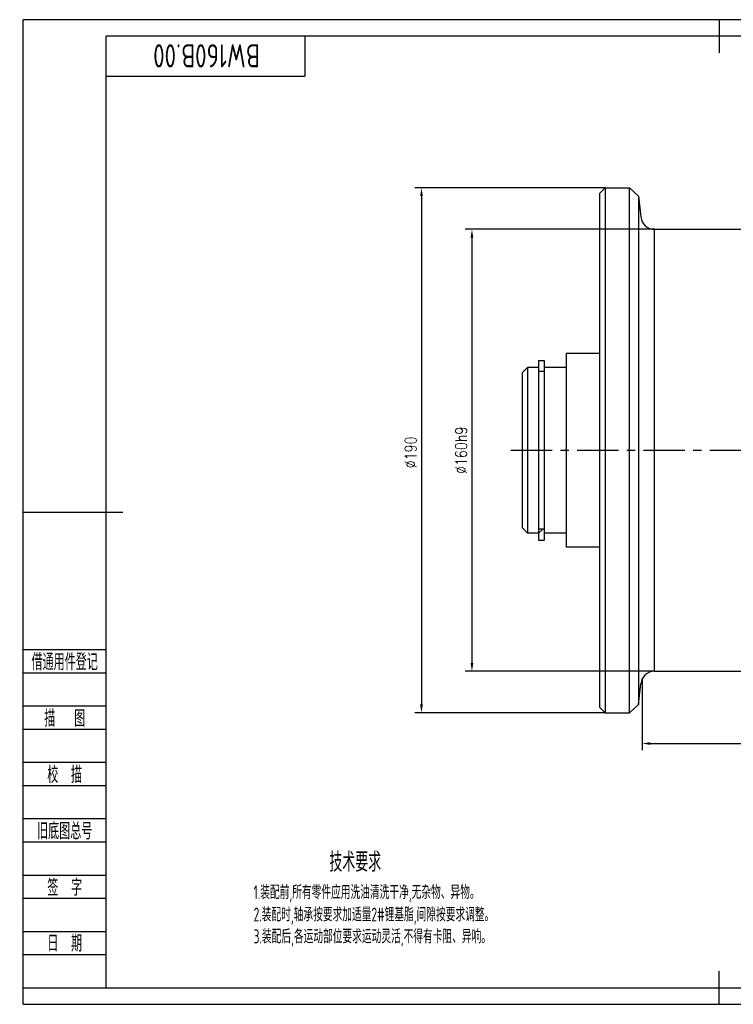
# Model space of a CAD drawing. Header units: millimetres. Extents: x -31 to 479, y -6 to 350.
# Tile 1 of 8: x -31 to 227, y -6 to 350. Entities that reach past the tile are written whole.
import ezdxf
from ezdxf.enums import TextEntityAlignment as Align

# ---------------------------------------------------------------- set-up
doc = ezdxf.new("R2010")
doc.units = ezdxf.units.MM
doc.header["$LTSCALE"] = 12
doc.linetypes.add('CENTER', pattern=[2, 1.25, -0.25, 0.25, -0.25])
for name, color, linetype in [('1轮廓实线层', 7, 'Continuous'), ('2细线层', 4, 'Continuous'), ('3中心线层', 1, 'CENTER'), ('5剖面线层', 2, 'Continuous'), ('6文字层', 3, 'Continuous'), ('图框层', 7, 'Continuous')]:
    doc.layers.add(name, color=color, linetype=linetype)
doc.styles.add('PC_TEXTSTYLE', font='isocp.shx', dxfattribs={"width": 0.8, "bigfont": 'hzfs.shx'})
doc.styles.add('TH_GBDIM', font='romans.shx', dxfattribs={"width": 0.8, "bigfont": 'gbcbig.shx'})
doc.dimstyles.new('TH_GBDIM', dxfattribs={"dimscale": 1.2, "dimtxt": 3.5, "dimasz": 2.5, "dimexe": 2, "dimexo": 0, "dimgap": 1.5, "dimtad": 1, "dimdec": 1, "dimzin": 0, "dimdsep": 46, "dimtxsty": 'TH_GBDIM', "dimcen": 2.5, "dimclrd": 130, "dimclre": 130, "dimclrt": 3, "dimadec": 0, "dimazin": 0, "dimtfac": 0.714286, "dimtdec": 1, "dimtmove": 0, "dimatfit": 3, "dimfxl": 1, "dimtzin": 0, "dimlwd": -1, "dimlwe": -1, "dimarcsym": 0})

# ---------------------------------------------------------------- blocks, each defined once
blk = doc.blocks.new('*D10')
at = {"color": 130}
for p, q in [((180.65, 289.53), (111.79, 289.53)), ((114.19, 286.53), (114.19, 102.53)), ((180.65, 99.53), (111.79, 99.53))]:
    blk.add_line(p, q, dxfattribs=at)
for points in [[(113.69, 286.53), (114.69, 286.53), (114.19, 289.53)], [(113.69, 102.53), (114.69, 102.53), (114.19, 99.53)]]:
    blk.add_solid(points, dxfattribs=at)
at = {"layer": 'Defpoints', "color": 0}
for p in [(180.65, 289.53), (114.19, 99.53), (180.65, 99.53)]:
    blk.add_point(p, dxfattribs=at)
at = {"color": 3, "insert": (110.29, 193.77), "char_height": 4.2, "attachment_point": 5, "rotation": 90, "style": 'TH_GBDIM'}
blk.add_mtext('{%%c190}{}{}', dxfattribs=at)
blk = doc.blocks.new('*D11')
at = {"color": 130}
for p, q in [((198.59, 274.53), (130.06, 274.53)), ((132.46, 271.53), (132.46, 117.53)), ((198.59, 114.53), (130.06, 114.53))]:
    blk.add_line(p, q, dxfattribs=at)
for points in [[(131.96, 271.53), (132.96, 271.53), (132.46, 274.53)], [(131.96, 117.53), (132.96, 117.53), (132.46, 114.53)]]:
    blk.add_solid(points, dxfattribs=at)
at = {"layer": 'Defpoints', "color": 0}
for p in [(198.59, 274.53), (132.46, 114.53), (198.59, 114.53)]:
    blk.add_point(p, dxfattribs=at)
at = {"color": 3, "insert": (128.56, 194.53), "char_height": 4.2, "attachment_point": 5, "rotation": 90, "style": 'TH_GBDIM'}
blk.add_mtext('{%%c160}{}{h9}', dxfattribs=at)
blk = doc.blocks.new('*D14')
at = {"color": 130}
for p, q in [((194.09, 111.71), (194.09, 85.99)), ((273.15, 111.71), (273.15, 85.99)), ((197.09, 88.39), (270.15, 88.39))]:
    blk.add_line(p, q, dxfattribs=at)
for points in [[(197.09, 88.89), (197.09, 87.89), (194.09, 88.39)], [(270.15, 88.89), (270.15, 87.89), (273.15, 88.39)]]:
    blk.add_solid(points, dxfattribs=at)
at = {"layer": 'Defpoints', "color": 0}
for p in [(194.09, 111.71), (273.15, 111.71), (273.15, 88.39)]:
    blk.add_point(p, dxfattribs=at)
at = {"color": 3, "insert": (233.62, 92.29), "char_height": 4.2, "attachment_point": 5, "style": 'TH_GBDIM'}
blk.add_mtext('{E}{}{}', dxfattribs=at)
blk = doc.blocks.new('PC_FJL_BLOCK')
at = {"layer": '2细线层'}
for p, q in [((-25, 102), (0, 102)), ((-25, 95), (0, 95)), ((-25, 85), (0, 85)), ((-25, 78), (0, 78)), ((-25, 68), (0, 68)), ((-25, 61), (0, 61)), ((-25, 51), (0, 51)), ((-25, 44), (0, 44)), ((-25, 34), (0, 34)), ((-25, 27), (0, 27)), ((-25, 17), (0, 17)), ((-25, 10), (0, 10)), ((-25, 0), (0, 0))]:
    blk.add_line(p, q, dxfattribs=at)
at = {"layer": '6文字层', "color": 3, "style": 'PC_TEXTSTYLE'}
for s, width, p in [('借通用件登记', 0.667, (-12.5, 98.5)), ('描   图', 0.6667, (-12.5, 81.5)), ('校  描', 0.667, (-12.5, 64.5)), ('旧底图总号', 0.667, (-12.5, 47.5)), ('签  字', 0.667, (-12.5, 30.5)), ('日  期', 0.667, (-12.49, 13.6))]:
    blk.add_text(s, height=5, dxfattribs=dict(at, width=width)).set_placement(p, align=Align.MIDDLE)
at = {"layer": '6文字层', "style": 'PC_TEXTSTYLE'}
for tag, width, p, p2 in [('借通用件登记', 0.671328, (-23.44, 86.36), (-1.25, 86.36)), ('描图', 2.120922, (-23.44, 69.36), (-1.25, 69.36)), ('校图', 2.149976, (-23.75, 52.06), (-1.25, 52.06)), ('旧底图总号', 0.761452, (-22.84, 35.67), (-1.86, 35.67)), ('签字', 2.026939, (-23.14, 18.37), (-1.56, 18.37)), ('日期', 1.89999, (-22.84, 1.37), (-2.17, 1.37))]:
    blk.add_attdef(tag, text='', height=5, dxfattribs=dict(at, width=width)).set_placement(p, p2, align=Align.FIT)
blk = doc.blocks.new('PC_TYDH_BLOCK')
at = {"layer": '2细线层', "linetype": 'Continuous'}
for p in [(60, 0), (0, -12)]:
    blk.add_line(p, (60, -12), dxfattribs=at)
at = {"layer": '6文字层', "style": 'PC_TEXTSTYLE', "width": 1.815486}
blk.add_attdef('图样代号', text='', height=7, rotation=180, dxfattribs=at).set_placement((58.24, -2.4), (2.35, -2.4), align=Align.FIT)

msp = doc.modelspace()

# ---------------------------------------------------------------- hatches: boundary and pattern name
at = {"layer": '5剖面线层'}
h = msp.add_hatch(dxfattribs=at)
h.set_pattern_fill('ANSI31', color=256, angle=-90, style=0)
h.set_pattern_definition([(225, (179.4678, 245.7065), (-2.24506, 2.24506), [])])
h.paths.add_polyline_path([(158.62, 166.03), (156.62, 166.03), (156.62, 162.03), (158.62, 162.03)])

# ---------------------------------------------------------------- linework, layer by layer
for p, q in [((180.65, 289.53), (180.65, 99.53)), ((189.51, 289.53), (192.83, 286.55)), ((189.51, 99.53), (189.51, 289.53)), ((192.83, 286.55), (193.62, 279.01)), ((192.83, 286.55), (192.83, 102.51)), ((198.59, 274.53), (268.65, 274.53)), ((198.59, 114.53), (198.59, 274.53)), ((178.65, 229.53), (166.62, 229.53)), ((166.62, 229.53), (166.62, 159.53)), ((158.62, 227.03), (158.62, 162.03)), ((166.62, 224.53), (158.62, 224.53)), ((166.62, 164.53), (158.62, 164.53)), ((178.65, 159.53), (166.62, 159.53)), ((198.59, 114.53), (268.65, 114.53)), ((192.83, 102.51), (193.62, 110.05)), ((189.51, 99.53), (192.83, 102.51))]:
    msp.add_line(p, q)
at = {"layer": '1轮廓实线层'}
for p, q in [((222, 350.4), (222, 338.4)), ((180.65, 289.53), (178.65, 287.53)), ((180.65, 289.53), (189.51, 289.53)), ((178.65, 287.53), (178.65, 194.53)), ((156.62, 227.03), (156.62, 166.03)), ((156.62, 227.03), (158.62, 227.03)), ((152.62, 224.53), (150.62, 222.53)), ((150.62, 222.53), (150.62, 166.53)), ((152.62, 224.53), (152.62, 164.53)), ((156.62, 224.53), (152.62, 224.53)), ((158.62, 223.03), (156.62, 223.03)), ((178.65, 194.53), (178.65, 101.53)), ((-30, 172.2), (6, 172.2)), ((152.62, 164.53), (150.62, 166.53)), ((156.62, 164.53), (152.62, 164.53)), ((158.62, 166.03), (156.62, 166.03)), ((156.62, 166.03), (156.62, 162.03)), ((156.62, 162.03), (158.62, 162.03)), ((180.65, 99.53), (178.65, 101.53)), ((180.65, 99.53), (189.51, 99.53)), ((222, -6), (222, 6))]:
    msp.add_line(p, q, dxfattribs=at)
for centre, start, end in [((198.59, 279.53), 186, 270), ((198.59, 109.53), 90, 174)]:
    msp.add_arc(centre, 5, start, end, dxfattribs=at)
at = {"layer": '2细线层'}
for p, q in [((-30, -6), (-30, 350.4)), ((474, 350.4), (-30, 350.4)), ((-30, -6), (474, -6))]:
    msp.add_line(p, q, dxfattribs=at)
at = {"layer": '3中心线层'}
msp.add_line((146.54, 194.53), (321.31, 194.53), dxfattribs=at)
at = {"layer": '图框层'}
for p, q in [((0, 0), (0, 344.4)), ((468, 344.4), (0, 344.4)), ((0, 0), (468, 0))]:
    msp.add_line(p, q, dxfattribs=at)

# ---------------------------------------------------------------- block references
ref = msp.add_blockref('PC_TYDH_BLOCK', (0, 344.4), dxfattribs=dict(at, xscale=1.2, yscale=1.2, zscale=1.2))
ref.add_attrib('图样代号', 'BW160B.00', dxfattribs={"layer": '6文字层', "height": 8.4, "rotation": 180, "style": 'PC_TEXTSTYLE', "width": 0.8}).set_placement((36.35, 341.52), align=Align.CENTER)
at = {"layer": '图框层', "xscale": 1.2, "yscale": 1.2, "zscale": 1.2}
msp.add_blockref('PC_FJL_BLOCK', (0, 0), dxfattribs=at)

# ---------------------------------------------------------------- texts
at = {"layer": '6文字层', "style": 'PC_TEXTSTYLE', "width": 0.67}
msp.add_text('技术要求', height=7, dxfattribs=at).set_placement((90.22, 39.89), align=Align.BOTTOM_CENTER)
for s, p in [('1.装配前,所有零件应用洗油清洗干净,无杂物、异物。', (53.41, 30.58)), ('2.装配时,轴承按要求加适量2#锂基脂,间隙按要求调整。', (53.41, 22.49)), ('3.装配后,各运动部位要求运动灵活,不得有卡阻、异响。', (53.41, 14.57))]:
    msp.add_text(s, height=5, dxfattribs=at).set_placement(p, align=Align.BOTTOM_LEFT)

# ---------------------------------------------------------------- dimensions: what is measured, and where the dimension line sits
dim = msp.add_linear_dim(base=(114.19, 99.53), p1=(180.65, 289.53), p2=(180.65, 99.53), angle=90, text='{%%c<>}{}{}', dimstyle='TH_GBDIM', override={"dimgap": 1.5, "dimtad": 1, "dimjust": 0, "dimdec": 0, "dimlfac": 1, "dimse1": 0, "dimse2": 0, "dimsd1": 0, "dimsd2": 0})
dim.commit()
dim.dimension.update_dxf_attribs({"geometry": '*D10', "text_midpoint": (114.19, 193.77), "dimtype": 160})
dim = msp.add_linear_dim(base=(132.46, 114.53), p1=(198.59, 274.53), p2=(198.59, 114.53), angle=90, text='{%%c<>}{}{h9}', dimstyle='TH_GBDIM', override={"dimgap": 1.5, "dimtad": 1, "dimjust": 0, "dimdec": 0, "dimlfac": 1, "dimse1": 0, "dimse2": 0, "dimsd1": 0, "dimsd2": 0})
dim.commit()
dim.dimension.update_dxf_attribs({"geometry": '*D11', "text_midpoint": (128.56, 194.53)})
dim = msp.add_linear_dim(base=(273.15, 88.39), p1=(194.09, 111.71), p2=(273.15, 111.71), text='{E}{}{}', dimstyle='TH_GBDIM', override={"dimgap": 1.5, "dimtad": 1, "dimjust": 0, "dimdec": 1, "dimlfac": 1, "dimse1": 0, "dimse2": 0, "dimsd1": 0, "dimsd2": 0})
dim.commit()
dim.dimension.update_dxf_attribs({"geometry": '*D14', "text_midpoint": (233.62, 92.29)})

doc.saveas('drawing.dxf')
